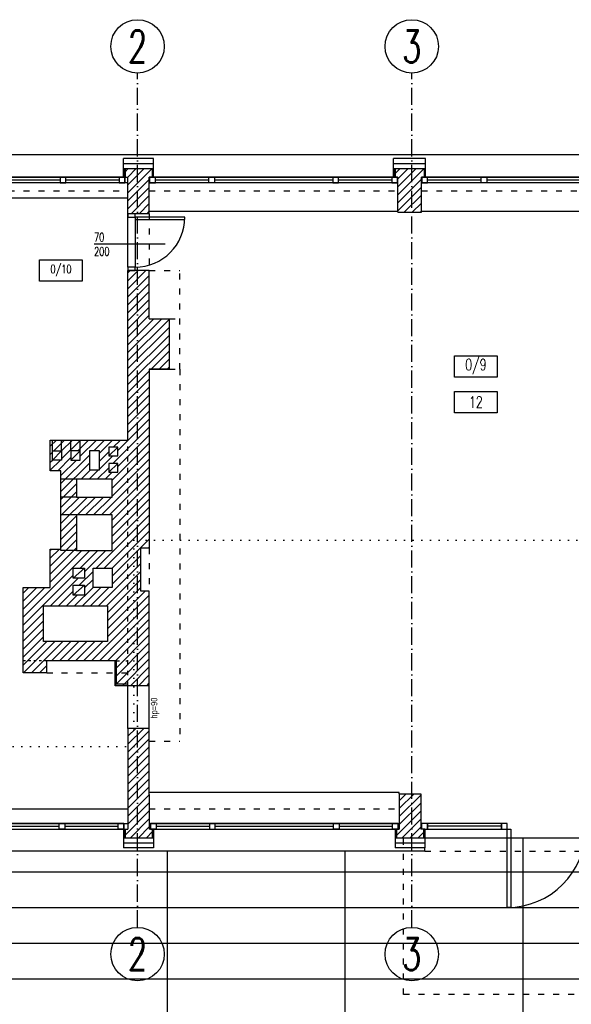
# Model space of a CAD drawing. Header units: millimetres. Extents: x 167273 to 188273, y -125105 to -88145.
# Tile 133 of 210: x 171777 to 172551, y -97320 to -95937. Entities that reach past the tile are written whole.
import ezdxf

# ---------------------------------------------------------------- set-up
doc = ezdxf.new("R2010")
doc.units = ezdxf.units.MM
for name, pattern in [('ACAD_ISO03W100', [30, 12, -18]), ('ACAD_ISO07W100', [3, 0, -3]), ('ACAD_ISO10W100', [18, 12, -3, 0, -3])]:
    doc.linetypes.add(name, pattern=pattern)
for name, color, linetype in [('a-op_drzwi', 40, 'Continuous'), ('a-op_gruba', 3, 'Continuous'), ('a-op_okna', 42, 'Continuous'), ('a-op_text', 9, 'Continuous'), ('a-osie', 1, 'ACAD_ISO10W100'), ('a-poziomy', 9, 'Continuous'), ('b-cienka', 9, 'Continuous'), ('b-drzwi', 6, 'Continuous'), ('b-izolacja', 8, 'BATTING'), ('b-okna', 6, 'Continuous'), ('b-przerywana1', 9, 'ACAD_ISO03W100'), ('b-przeywana2', 2, 'ACAD_ISO03W100'), ('b-widokowa', 7, 'Continuous'), ('b-ściany', 2, 'Continuous'), ('h-hatch', 8, 'Continuous')]:
    doc.layers.add(name, color=color, linetype=linetype)
doc.styles.add('PPAB_100', font='romans.shx', dxfattribs={"width": 0.7, "height": 12})
doc.linetypes.add('BATTING', pattern='A,0.0001,-0.1,[134,ltypeshp.shx,S=0.1,R=0,X=-0.1,Y=0],-0.2,[134,ltypeshp.shx,S=0.1,R=180,X=0.1,Y=0],-0.1', length=0.4001)
pattern_1 = [(45, (15000, 0), (-5.61266008, 5.61266008), [])]

# ---------------------------------------------------------------- blocks, each defined once
blk = doc.blocks.new('okno_')
at = {"layer": 'b-okna'}
for p, q in [((-166, -4), (-91, -4)), ((-83, -4), (83, -4)), ((91, -4), (166, -4))]:
    blk.add_line(p, q, dxfattribs=at)
for points in [[(-174, -8), (174, -8), (174, 0), (-174, 0)], [(-174, 0), (-166, 0), (-166, -8), (-174, -8)], [(-83, 0), (-91, 0), (-91, -8), (-83, -8)], [(83, 0), (91, 0), (91, -8), (83, -8)], [(166, 0), (174, 0), (174, -8), (166, -8)]]:
    blk.add_lwpolyline(points, close=True, dxfattribs=at)

msp = doc.modelspace()

# ---------------------------------------------------------------- hatches: boundary and pattern name
at = {"layer": 'h-hatch'}
h = msp.add_hatch(dxfattribs=at)
h.set_pattern_fill('ANSI31', color=256, scale=2.5, style=0)
h.set_pattern_definition(pattern_1)
h.paths.add_polyline_path([(171958.44, -96157.89), (171958.94, -96157.89), (171962.44, -96157.89), (171962.44, -96145.89), (171924.44, -96145.89), (171924.44, -96157.89), (171928.44, -96157.89), (171928.44, -96209.39), (171938.44, -96209.39), (171958.44, -96209.39)])
h = msp.add_hatch(dxfattribs=at)
h.set_pattern_fill('ANSI31', color=256, scale=2.5, style=0)
h.set_pattern_definition(pattern_1)
h.paths.add_polyline_path([(172340.44, -96157.89), (172341.19, -96157.89), (172344.44, -96157.89), (172344.44, -96145.89), (172303.44, -96145.89), (172303.44, -96157.89), (172306.94, -96157.89), (172307.44, -96157.89), (172307.44, -96207.39), (172340.44, -96207.39)])
h = msp.add_hatch(dxfattribs=at)
h.set_pattern_fill('ANSI31', color=256, scale=2.5, style=0)
h.set_pattern_definition(pattern_1)
h.paths.add_polyline_path([(171958.44, -96739.39), (171946.44, -96739.39), (171946.44, -96679.39), (171958.44, -96679.39), (171958.44, -96427.89), (171986.44, -96427.89), (171986.44, -96356.89), (171958.44, -96356.89), (171958.44, -96289.39), (171928.44, -96289.39), (171928.44, -96527.39), (171880.76, -96527.39), (171880.76, -96542.39), (171888.44, -96542.39), (171888.44, -96569.39), (171880.76, -96569.39), (171880.76, -96582.39), (171906.44, -96582.39), (171906.44, -96607.39), (171880.76, -96607.39), (171880.76, -96632.39), (171906.44, -96632.39), (171906.44, -96682.39), (171880.76, -96682.39), (171880.76, -96707.39), (171906.44, -96707.39), (171906.44, -96734.39), (171880.76, -96734.39), (171880.76, -96760.39), (171899.94, -96760.39), (171899.94, -96810.39), (171880.76, -96810.39), (171880.76, -96837.39), (171910.44, -96837.39), (171910.44, -96872.39), (171958.44, -96872.39)])
h.paths.add_polyline_path([(171914.44, -96572.39), (171901.44, -96572.39), (171901.44, -96560.39), (171914.44, -96560.39)], flags=16)
h.paths.add_polyline_path([(171914.44, -96549.39), (171901.44, -96549.39), (171901.44, -96537.39), (171914.44, -96537.39)], flags=16)
h.paths.add_polyline_path([(171880.76, -96734.39), (171879.44, -96734.39), (171879.44, -96707.39), (171880.76, -96707.39), (171880.76, -96682.39), (171856.44, -96682.39), (171856.44, -96632.39), (171880.76, -96632.39), (171880.76, -96607.39), (171856.44, -96607.39), (171856.44, -96582.39), (171880.76, -96582.39), (171880.76, -96569.39), (171874.44, -96569.39), (171874.44, -96542.39), (171880.76, -96542.39), (171880.76, -96527.39), (171819.44, -96527.39), (171819.44, -96570.39), (171834.44, -96570.39), (171834.44, -96680.39), (171819.44, -96680.39), (171819.44, -96734.39), (171781.44, -96734.39), (171781.44, -96854.39), (171814.44, -96854.39), (171814.44, -96837.39), (171880.76, -96837.39), (171880.76, -96810.39), (171809.94, -96810.39), (171809.94, -96760.39), (171880.76, -96760.39)])
h.paths.add_polyline_path([(171851.44, -96731.39), (171867.44, -96731.39), (171867.44, -96745.39), (171851.44, -96745.39)], flags=16)
h.paths.add_polyline_path([(171851.44, -96721.39), (171851.44, -96707.39), (171867.44, -96707.39), (171867.44, -96721.39)], flags=16)
h.paths.add_polyline_path([(171835.44, -96555.39), (171822.44, -96555.39), (171822.44, -96542.39), (171835.44, -96542.39)], flags=16)
h.paths.add_polyline_path([(171848.44, -96555.39), (171848.44, -96542.39), (171861.44, -96542.39), (171861.44, -96555.39)], flags=16)
h = msp.add_hatch(dxfattribs=at)
h.set_pattern_fill('ANSI31', color=256, scale=2.5, style=0)
h.set_pattern_definition(pattern_1)
h.paths.add_polyline_path([(171958.44, -96932.39), (171928.44, -96932.39), (171928.44, -97025.39), (171928.44, -97073.89), (171924.44, -97073.89), (171924.44, -97085.89), (171962.44, -97085.89), (171962.44, -97073.89), (171958.44, -97073.89), (171958.44, -97025.39)])
h = msp.add_hatch(dxfattribs=at)
h.set_pattern_fill('ANSI31', color=256, scale=2.5, style=0)
h.set_pattern_definition(pattern_1)
h.paths.add_polyline_path([(172339.44, -97024.39), (172309.44, -97024.39), (172309.44, -97073.89), (172305.44, -97073.89), (172305.44, -97085.89), (172343.44, -97085.89), (172343.44, -97073.89), (172339.44, -97073.89)])

# ---------------------------------------------------------------- linework, layer by layer
at = {"layer": 'a-op_drzwi'}
msp.add_line((171980.94, -96252.41), (171880.94, -96252.41), dxfattribs=at)
at = {"layer": 'a-op_gruba'}
msp.add_line((171986.44, -96427.89), (171958.44, -96427.89), dxfattribs=at)
at = {"layer": 'a-op_text', "ltscale": 0.5}
for points in [[(171804.42, -96304.15), (171804.42, -96274.15), (171864.42, -96274.15), (171864.42, -96304.15)], [(172386.94, -96438.95), (172386.94, -96408.95), (172446.94, -96408.95), (172446.94, -96438.95)], [(172386.94, -96488.95), (172386.94, -96458.95), (172446.94, -96458.95), (172446.94, -96488.95)]]:
    msp.add_lwpolyline(points, close=True, dxfattribs=at)
at = {"layer": 'a-osie', "ltscale": 2}
for p, q in [((171941.94, -97211.89), (171941.94, -96011.89)), ((172326.94, -97211.89), (172326.94, -96011.89))]:
    msp.add_line(p, q, dxfattribs=at)
at = {"layer": 'a-osie', "linetype": 'Continuous'}
for centre in [(171941.94, -95974.39), (172326.94, -95974.39), (171941.94, -97249.39), (172326.94, -97249.39)]:
    msp.add_circle(centre, 37.5, dxfattribs=at)
at = {"layer": 'a-poziomy', "linetype": 'ACAD_ISO07W100', "ltscale": 4}
msp.add_lwpolyline([(179286.44, -96668.05), (171936.94, -96668.05), (171936.94, -96957.57), (170836.98, -96957.57)], dxfattribs=at)
at = {"layer": 'b-cienka'}
for p, q in [((171912.44, -96870.39), (171912.44, -96837.39)), ((171928.44, -96870.39), (171912.44, -96870.39)), ((172345.44, -97085.89), (172684.44, -97085.89))]:
    msp.add_line(p, q, dxfattribs=at)
at = {"layer": 'b-drzwi'}
for p, q in [((171928.44, -96284.39), (171928.44, -96209.39)), ((171938.44, -96214.39), (171938.44, -96284.39))]:
    msp.add_line(p, q, dxfattribs=at)
for points in [[(171938.44, -96214.39), (171938.44, -96209.39), (171928.44, -96209.39), (171928.44, -96214.39)], [(171938.44, -96214.39), (171938.44, -96217.39), (172008.44, -96217.39), (172008.44, -96214.39)], [(171938.44, -96289.39), (171938.44, -96284.39), (171928.44, -96284.39), (171928.44, -96289.39)]]:
    msp.add_lwpolyline(points, close=True, dxfattribs=at)
msp.add_arc((171938.44, -96214.39), 70, 270, 0, dxfattribs=at)
at = {"layer": 'b-izolacja', "ltscale": 16}
for p, q in [((171922.44, -96138.89), (171964.44, -96138.89)), ((172301.44, -96138.89), (172346.44, -96138.89)), ((171922.44, -97092.89), (171964.44, -97092.89)), ((172303.44, -97092.89), (172345.44, -97092.89))]:
    msp.add_line(p, q, dxfattribs=at)
at = {"layer": 'b-izolacja', "ltscale": 2}
for p, q in [((171923.44, -96145.89), (171923.44, -96157.89)), ((171963.44, -96145.89), (171963.44, -96157.89)), ((172302.44, -96145.89), (172302.44, -96157.89)), ((172345.44, -96145.89), (172345.44, -96157.89)), ((171923.44, -97073.89), (171923.44, -97085.89)), ((171963.44, -97073.89), (171963.44, -97085.89)), ((172304.44, -97073.89), (172304.44, -97085.89)), ((172344.44, -97073.89), (172344.44, -97085.89))]:
    msp.add_line(p, q, dxfattribs=at)
at = {"layer": 'b-okna'}
for p, q in [((171922.44, -96157.89), (171577.94, -96157.89)), ((172301.44, -96157.89), (171964.44, -96157.89)), ((172683.44, -96157.89), (172346.44, -96157.89)), ((171928.44, -96165.89), (171571.94, -96165.89)), ((172307.44, -96165.89), (171958.44, -96165.89)), ((172689.94, -96165.89), (172340.44, -96165.89)), ((171559.44, -97065.89), (171928.44, -97065.89)), ((171958.44, -97065.89), (172309.44, -97065.89)), ((172340.94, -97073.89), (172340.94, -97065.89)), ((172452.94, -97069.89), (172348.94, -97069.89)), ((171575.44, -97073.89), (171922.44, -97073.89)), ((171964.44, -97073.89), (172303.44, -97073.89))]:
    msp.add_line(p, q, dxfattribs=at)
msp.add_lwpolyline([(172345.44, -97073.89), (172348.94, -97073.89), (172348.94, -97065.89), (172339.44, -97065.89)], dxfattribs=at)
for points in [[(172452.94, -97065.89), (172348.94, -97065.89), (172348.94, -97073.89), (172452.94, -97073.89)], [(172452.94, -97073.89), (172460.94, -97073.89), (172460.94, -97065.89), (172452.94, -97065.89)], [(172460.94, -97073.89), (172465.94, -97073.89), (172465.94, -97183.89), (172460.94, -97183.89)]]:
    msp.add_lwpolyline(points, close=True, dxfattribs=at)
msp.add_arc((172460.94, -97073.89), 110, 270, 0, dxfattribs=at)
at = {"layer": 'b-przerywana1', "ltscale": 0.7}
for p, q in [((171571.94, -96177.39), (171928.44, -96177.39)), ((171958.44, -96177.39), (172307.44, -96177.39)), ((172340.44, -96177.39), (172689.44, -96177.39)), ((171958.44, -96209.39), (171958.44, -96289.39)), ((171958.44, -96289.39), (172001.44, -96289.39)), ((172001.44, -96427.89), (172001.44, -96289.39)), ((171986.44, -96356.89), (172001.44, -96356.89)), ((171986.44, -96427.89), (172001.44, -96427.89)), ((172001.44, -96427.89), (172001.44, -96950.39)), ((171958.46, -96679.39), (171958.44, -96739.39)), ((171814.44, -96854.39), (171928.44, -96854.39)), ((171958.44, -96950.39), (172001.44, -96950.39)), ((171958.44, -97045.39), (172309.44, -97045.39)), ((172345.44, -97104.89), (172684.44, -97104.89))]:
    msp.add_line(p, q, dxfattribs=at)
msp.add_lwpolyline([(173478.79, -97085.89), (173478.79, -97305.89), (172315.19, -97305.89), (172315.19, -97085.89)], dxfattribs=at)
at = {"layer": 'b-przeywana2', "ltscale": 0.5}
for p, q in [((171928.44, -96872.39), (171928.44, -96527.39)), ((171910.44, -96837.39), (171928.44, -96837.39))]:
    msp.add_line(p, q, dxfattribs=at)
at = {"layer": 'b-przeywana2', "ltscale": 0.25}
msp.add_line((171814.44, -96837.39), (171781.44, -96837.39), dxfattribs=at)
at = {"layer": 'b-widokowa'}
for p, q in [((173068.44, -96126.89), (171577.94, -96126.89)), ((171922.44, -96145.89), (171964.44, -96145.89)), ((171924.44, -96145.89), (171924.44, -96157.89)), ((171962.44, -96145.89), (171962.44, -96157.89)), ((172301.44, -96145.89), (172346.44, -96145.89)), ((172303.44, -96145.89), (172303.44, -96157.89)), ((172344.44, -96145.89), (172344.44, -96157.89)), ((171928.44, -96187.39), (171744.49, -96187.39)), ((172307.44, -96206.39), (171958.44, -96206.39)), ((172689.94, -96206.39), (172340.44, -96206.39)), ((171822.44, -96542.39), (171822.44, -96527.39)), ((171835.44, -96542.39), (171835.44, -96527.39)), ((171848.44, -96542.39), (171848.44, -96527.39)), ((171861.44, -96542.39), (171861.44, -96527.39)), ((171822.44, -96555.39), (171835.44, -96542.39)), ((171848.44, -96555.39), (171861.44, -96542.39)), ((171901.44, -96549.39), (171914.44, -96537.39)), ((171901.44, -96572.39), (171914.44, -96560.39)), ((171856.44, -96582.39), (171834.44, -96582.39)), ((171856.44, -96607.39), (171834.44, -96607.39)), ((171856.44, -96632.39), (171834.44, -96632.39)), ((171834.44, -96682.39), (171834.44, -96680.39)), ((171856.44, -96682.39), (171834.44, -96682.39)), ((171851.44, -96721.39), (171867.44, -96707.39)), ((171851.44, -96745.39), (171867.44, -96731.39)), ((171928.44, -96932.39), (171928.44, -96872.39)), ((171958.44, -96932.39), (171958.44, -96872.39)), ((172309.44, -97022.39), (171958.44, -97022.39)), ((172309.44, -97024.39), (172309.44, -97022.39)), ((171559.44, -97045.39), (171928.44, -97045.39)), ((171922.44, -97085.89), (171964.44, -97085.89)), ((171924.44, -97073.89), (171924.44, -97085.89)), ((171962.44, -97073.89), (171962.44, -97085.89)), ((172303.44, -97085.89), (172345.44, -97085.89)), ((172305.44, -97073.89), (172305.44, -97085.89)), ((172343.44, -97073.89), (172343.44, -97085.89)), ((172345.44, -97104.89), (172345.44, -97099.89)), ((172345.44, -97104.89), (171575.44, -97104.89))]:
    msp.add_line(p, q, dxfattribs=at)
at = {"layer": 'b-ściany'}
for p, q in [((171922.44, -96157.89), (171922.44, -96131.89)), ((171964.44, -96131.89), (171922.44, -96131.89)), ((171964.44, -96157.89), (171964.44, -96131.89)), ((172346.44, -96131.89), (172301.44, -96131.89)), ((172301.44, -96157.89), (172301.44, -96131.89)), ((172346.44, -96157.89), (172346.44, -96131.89)), ((171922.44, -96157.89), (171928.44, -96157.89)), ((171928.44, -96209.39), (171928.44, -96157.89)), ((171964.44, -96157.89), (171958.44, -96157.89)), ((171958.44, -96209.39), (171958.44, -96157.89)), ((171958.44, -96209.39), (171958.44, -96157.89)), ((172301.44, -96157.89), (172307.44, -96157.89)), ((172307.44, -96207.39), (172307.44, -96157.89)), ((172340.44, -96207.39), (172340.44, -96157.89)), ((172346.44, -96157.89), (172340.44, -96157.89)), ((171958.44, -96209.39), (171928.44, -96209.39)), ((172307.44, -96207.39), (172340.44, -96207.39)), ((171928.44, -96527.39), (171928.44, -96289.39)), ((171958.44, -96289.39), (171928.44, -96289.39)), ((171958.44, -96356.89), (171958.44, -96289.39)), ((171958.44, -96356.89), (171986.44, -96356.89)), ((171986.44, -96356.89), (171986.44, -96427.89)), ((171958.44, -96427.89), (171986.44, -96427.89)), ((171958.44, -96427.89), (171958.44, -96679.39)), ((171819.44, -96570.39), (171819.44, -96527.39)), ((171819.44, -96527.39), (171928.44, -96527.39)), ((171834.44, -96570.39), (171819.44, -96570.39)), ((171834.44, -96680.39), (171834.44, -96570.39)), ((171819.44, -96734.39), (171819.44, -96680.39)), ((171819.44, -96680.39), (171834.44, -96680.39)), ((171946.44, -96739.39), (171946.44, -96679.39)), ((171958.44, -96679.39), (171946.44, -96679.39)), ((171781.44, -96854.39), (171781.44, -96734.39)), ((171781.44, -96734.39), (171819.44, -96734.39)), ((171958.44, -96739.39), (171946.44, -96739.39)), ((171958.44, -96872.39), (171958.44, -96739.39)), ((171910.44, -96837.39), (171814.44, -96837.39)), ((171814.44, -96854.39), (171814.44, -96837.39)), ((171910.44, -96872.39), (171910.44, -96837.39)), ((171814.44, -96854.39), (171781.44, -96854.39)), ((171958.44, -96872.39), (171910.44, -96872.39)), ((171928.44, -96932.39), (171928.44, -97025.39)), ((171958.44, -96932.39), (171928.44, -96932.39)), ((171958.44, -97025.39), (171958.44, -96932.39)), ((171928.44, -97025.39), (171928.44, -97073.89)), ((171958.44, -97025.39), (171958.44, -97073.89)), ((172309.44, -97024.39), (172339.44, -97024.39)), ((172309.44, -97024.39), (172309.44, -97073.89)), ((172339.44, -97024.39), (172339.44, -97073.89)), ((171922.44, -97073.89), (171928.44, -97073.89)), ((171922.44, -97073.89), (171922.44, -97099.89)), ((171964.44, -97073.89), (171958.44, -97073.89)), ((171964.44, -97073.89), (171964.44, -97099.89)), ((172303.44, -97073.89), (172309.44, -97073.89)), ((172303.44, -97073.89), (172303.44, -97099.89)), ((172345.44, -97073.89), (172339.44, -97073.89)), ((172345.44, -97073.89), (172345.44, -97099.89)), ((171964.44, -97099.89), (171922.44, -97099.89)), ((172345.44, -97099.89), (172303.44, -97099.89))]:
    msp.add_line(p, q, dxfattribs=at)
for points in [[(171822.44, -96542.39), (171835.44, -96542.39), (171835.44, -96555.39), (171822.44, -96555.39)], [(171848.44, -96555.39), (171861.44, -96555.39), (171861.44, -96542.39), (171848.44, -96542.39)], [(171888.44, -96542.39), (171874.44, -96542.39), (171874.44, -96569.39), (171888.44, -96569.39)], [(171901.44, -96549.39), (171914.44, -96549.39), (171914.44, -96537.39), (171901.44, -96537.39)], [(171901.44, -96572.39), (171914.44, -96572.39), (171914.44, -96560.39), (171901.44, -96560.39)], [(171856.44, -96607.39), (171906.44, -96607.39), (171906.44, -96582.39), (171856.44, -96582.39)], [(171856.44, -96682.39), (171906.44, -96682.39), (171906.44, -96632.39), (171856.44, -96632.39)], [(171867.44, -96721.39), (171851.44, -96721.39), (171851.44, -96707.39), (171867.44, -96707.39)], [(171906.44, -96734.39), (171879.44, -96734.39), (171879.44, -96707.39), (171906.44, -96707.39)], [(171867.44, -96745.39), (171851.44, -96745.39), (171851.44, -96731.39), (171867.44, -96731.39)], [(171809.94, -96760.39), (171899.94, -96760.39), (171899.94, -96810.39), (171809.94, -96810.39)]]:
    msp.add_lwpolyline(points, close=True, dxfattribs=at)
at = {"layer": 'h-hatch', "ltscale": 0.5}
for p, q in [((171496.78, -97133.89), (173483.44, -97133.89)), ((171509.12, -97183.89), (173483.44, -97183.89)), ((171521.46, -97233.89), (173483.44, -97233.89)), ((171533.8, -97283.89), (173483.44, -97283.89))]:
    msp.add_line(p, q, dxfattribs=at)
for points in [[(172483.44, -97895.59), (172483.44, -97085.89)], [(171983.44, -97104.89), (171983.44, -98018.99)], [(172233.44, -97957.29), (172233.44, -97104.89)]]:
    msp.add_lwpolyline(points, dxfattribs=at)

# ---------------------------------------------------------------- block references
at = {"layer": 'b-okna', "xscale": -1, "rotation": 180}
for p in [(171750.19, -96165.89), (172132.94, -96165.89), (172515.19, -96165.89)]:
    msp.add_blockref('okno_', p, dxfattribs=at)
at = {"layer": 'b-okna'}
for p in [(171748.94, -97065.89), (172133.94, -97065.89)]:
    msp.add_blockref('okno_', p, dxfattribs=at)

# ---------------------------------------------------------------- texts
at = {"layer": 'a-op_drzwi', "ltscale": 0.5, "insert": (171880.94, -96252.41), "char_height": 12, "width": 2937.189, "attachment_point": 4, "style": 'PPAB_100'}
msp.add_mtext('{\\Fromans.shx|c238;70\\P200}', dxfattribs=at)
at = {"layer": 'a-op_okna', "ltscale": 0.5, "insert": (171966.57, -96918.59), "char_height": 9, "width": 25.0686, "attachment_point": 4, "rotation": 90, "style": 'PPAB_100'}
msp.add_mtext('{\\fArial|b0|i0|c238|p34;hp=90}', dxfattribs=at)
at = {"layer": 'a-op_text', "ltscale": 0.5, "width": 60, "attachment_point": 5, "style": 'PPAB_100'}
for s, insert, char_height in [('0/{\\Fromans.shx|c238;10}', (171834.42, -96289.15), 12), ('0/{\\Fromans.shx|c238;9}', (172416.94, -96423.95), 16), ('{\\Fromans.shx|c238;12}', (172416.94, -96473.95), 16)]:
    msp.add_mtext(s, dxfattribs=dict(at, insert=insert, char_height=char_height))
at = {"layer": 'a-osie', "linetype": 'ACAD_ISO10W100', "char_height": 45, "width": 4405.7835, "attachment_point": 5, "style": 'PPAB_100'}
for s, insert in [('2', (171941.94, -95974.39)), ('3', (172326.94, -95974.39)), ('2', (171941.94, -97249.39)), ('3', (172326.94, -97249.39))]:
    msp.add_mtext(s, dxfattribs=dict(at, insert=insert))

doc.saveas('drawing.dxf')
